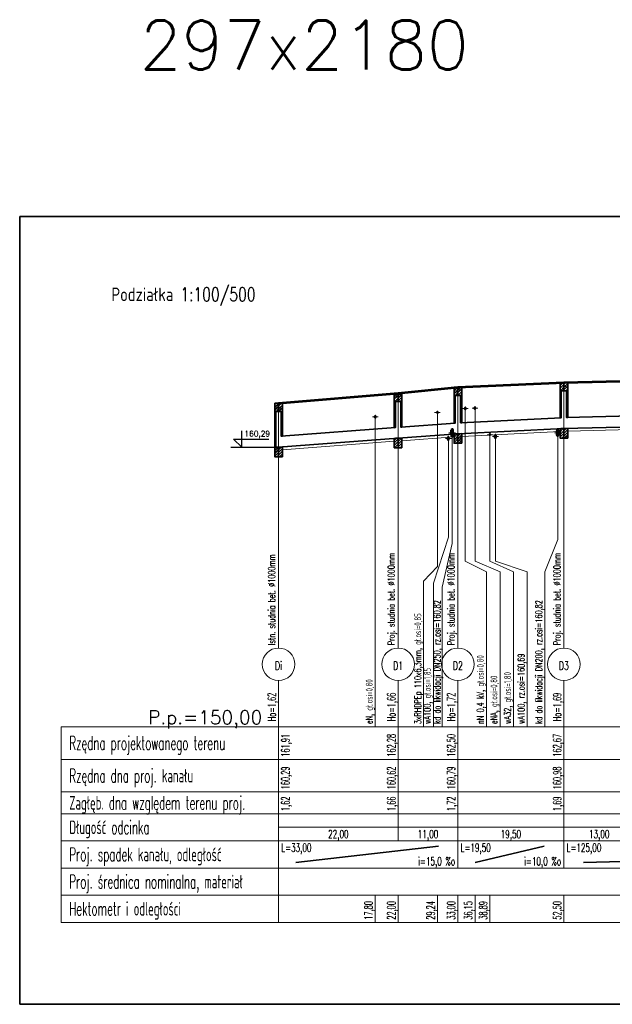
# Model space of a CAD drawing. Header units: millimetres. Extents: x 7.8 to 19, y -49.2 to -24.4.
# Tile 1 of 30: x 7.802 to 8.02, y -24.748 to -24.385. Entities that reach past the tile are written whole.
import ezdxf
from ezdxf.enums import TextEntityAlignment as Align

# ---------------------------------------------------------------- set-up
doc = ezdxf.new("R2010")
doc.units = ezdxf.units.MM
doc.linetypes.add('DASHED', pattern=[0.75, 0.5, -0.25])
doc.layers.get('0').update_dxf_attribs({"lineweight": 13})
for name, color, linetype, lineweight in [('CIENKA', 7, 'Continuous', 15), ('CIENKA2', 1, 'Continuous', 25), ('CIENKA_PRZERYWANA', 7, 'DASHED', 15), ('GRUBA', 3, 'Continuous', 53), ('SREDNIA', 2, 'Continuous', 35)]:
    doc.layers.add(name, color=color, linetype=linetype, lineweight=lineweight)
doc.styles.add('romans', font='romans.shx')

# ---------------------------------------------------------------- blocks, each defined once
blk = doc.blocks.new('*X2490')
at = {"layer": 'SREDNIA', "color": 2, "linetype": 'Continuous', "ltscale": 0.01}
for p, q in [((-0.00124, 0.11876), (-0.0014, 0.1186)), ((-0.00092, 0.11808), (-0.0014, 0.1176)), ((-0.0006, 0.1174), (-0.0014, 0.1166)), ((-0.0009, 0.1191), (-0.00124, 0.11876)), ((0, 0.119), (-0.00092, 0.11808)), ((-0.00029, 0.11671), (-0.0009, 0.1161)), ((0, 0.118), (-0.0006, 0.1174)), ((0, 0.117), (-0.00029, 0.11671))]:
    blk.add_line(p, q, dxfattribs=at)
blk = doc.blocks.new('*X2491')
at = {"layer": 'SREDNIA', "color": 2, "linetype": 'Continuous', "ltscale": 0.01}
for p, q in [((0.00003, 0.11903), (0, 0.119)), ((0.00035, 0.11835), (0, 0.118)), ((0.00067, 0.11767), (0, 0.117)), ((0.0001, 0.1191), (0.00003, 0.11903)), ((0.00099, 0.11699), (0.0001, 0.1161)), ((0.0011, 0.1191), (0.00035, 0.11835)), ((0.0014, 0.1184), (0.00067, 0.11767)), ((0.0014, 0.1174), (0.00099, 0.11699)), ((0.0013, 0.1163), (0.0011, 0.1161)), ((0.0014, 0.1164), (0.0013, 0.1163))]:
    blk.add_line(p, q, dxfattribs=at)
blk = doc.blocks.new('*X2492')
at = {"layer": 'SREDNIA', "color": 2, "linetype": 'Continuous', "ltscale": 0.01}
for p, q in [((0.04266, 0.12266), (0.0426, 0.1226)), ((0.04298, 0.12198), (0.0426, 0.1216)), ((0.0433, 0.1213), (0.0426, 0.1206)), ((0.0428, 0.1228), (0.04266, 0.12266)), ((0.04362, 0.12062), (0.0428, 0.1198)), ((0.0438, 0.1228), (0.04298, 0.12198)), ((0.044, 0.122), (0.0433, 0.1213)), ((0.044, 0.121), (0.04362, 0.12062)), ((0.04394, 0.11994), (0.0438, 0.1198)), ((0.044, 0.12), (0.04394, 0.11994))]:
    blk.add_line(p, q, dxfattribs=at)
blk = doc.blocks.new('*X2493')
at = {"layer": 'SREDNIA', "color": 2, "linetype": 'Continuous', "ltscale": 0.01}
for p, q in [((0.04425, 0.12225), (0.044, 0.122)), ((0.04457, 0.12157), (0.044, 0.121)), ((0.04489, 0.12089), (0.044, 0.12)), ((0.0448, 0.1228), (0.04425, 0.12225)), ((0.0454, 0.1224), (0.04457, 0.12157)), ((0.04521, 0.12021), (0.0448, 0.1198)), ((0.0454, 0.1214), (0.04489, 0.12089)), ((0.0454, 0.1204), (0.04521, 0.12021))]:
    blk.add_line(p, q, dxfattribs=at)
blk = doc.blocks.new('*X2494')
at = {"layer": 'SREDNIA', "color": 2, "linetype": 'Continuous', "ltscale": 0.01}
for p, q in [((0.06473, 0.12473), (0.0646, 0.1246)), ((0.06505, 0.12405), (0.0646, 0.1236)), ((0.06536, 0.12336), (0.0646, 0.1226)), ((0.065, 0.125), (0.06473, 0.12473)), ((0.066, 0.125), (0.06505, 0.12405)), ((0.066, 0.125), (0.06505, 0.12405)), ((0.066, 0.124), (0.06536, 0.12336)), ((0.06568, 0.12268), (0.065, 0.122)), ((0.066, 0.123), (0.06568, 0.12268))]:
    blk.add_line(p, q, dxfattribs=at)
blk = doc.blocks.new('*X2495')
at = {"layer": 'SREDNIA', "color": 2, "linetype": 'Continuous', "ltscale": 0.01}
for p, q in [((0.06632, 0.12432), (0.066, 0.124)), ((0.06664, 0.12364), (0.066, 0.123)), ((0.067, 0.125), (0.06632, 0.12432)), ((0.0674, 0.1244), (0.06664, 0.12364)), ((0.0674, 0.1234), (0.06695, 0.12295)), ((0.06695, 0.12295), (0.066, 0.122)), ((0.06695, 0.12295), (0.066, 0.122)), ((0.06727, 0.12227), (0.067, 0.122)), ((0.0674, 0.1224), (0.06727, 0.12227))]:
    blk.add_line(p, q, dxfattribs=at)
blk = doc.blocks.new('*X2496')
at = {"layer": 'SREDNIA', "color": 2, "linetype": 'Continuous', "ltscale": 0.01}
for p, q in [((0.10363, 0.12663), (0.1036, 0.1266)), ((0.10395, 0.12595), (0.1036, 0.1256)), ((0.10427, 0.12527), (0.1036, 0.1246)), ((0.1037, 0.1267), (0.10363, 0.12663)), ((0.10459, 0.12459), (0.1037, 0.1237)), ((0.1047, 0.1267), (0.10395, 0.12595)), ((0.105, 0.126), (0.10427, 0.12527)), ((0.105, 0.125), (0.10459, 0.12459)), ((0.1049, 0.1239), (0.1047, 0.1237)), ((0.105, 0.124), (0.1049, 0.1239))]:
    blk.add_line(p, q, dxfattribs=at)
blk = doc.blocks.new('*X2497')
at = {"layer": 'SREDNIA', "color": 2, "linetype": 'Continuous', "ltscale": 0.01}
for p, q in [((0.10522, 0.12622), (0.105, 0.126)), ((0.10554, 0.12554), (0.105, 0.125)), ((0.10586, 0.12486), (0.105, 0.124)), ((0.1057, 0.1267), (0.10522, 0.12622)), ((0.1064, 0.1264), (0.10554, 0.12554)), ((0.10618, 0.12418), (0.1057, 0.1237)), ((0.1064, 0.1254), (0.10586, 0.12486)), ((0.1064, 0.1244), (0.10618, 0.12418))]:
    blk.add_line(p, q, dxfattribs=at)
blk = doc.blocks.new('*X2534')
at = {"layer": 'SREDNIA', "color": 2, "linetype": 'Continuous', "ltscale": 0.01}
for p, q in [((-0.00139, 0.11561), (-0.001, 0.116)), ((-0.0014, 0.1156), (-0.00139, 0.11561)), ((-0.0014, 0.1146), (-0.00136, 0.11464)), ((-0.0014, 0.1136), (-0.00133, 0.11367)), ((-0.0014, 0.1126), (-0.0013, 0.1127)), ((-0.00136, 0.11464), (-0.001, 0.115)), ((-0.00133, 0.11367), (-0.001, 0.114)), ((-0.0013, 0.1127), (-0.001, 0.113)), ((-0.0014, 0.1116), (-0.00127, 0.11173)), ((-0.0014, 0.1106), (-0.00124, 0.11076)), ((-0.0014, 0.1096), (-0.00121, 0.10979)), ((-0.0014, 0.1086), (-0.00118, 0.10882)), ((-0.00127, 0.11173), (-0.001, 0.112)), ((-0.00124, 0.11076), (-0.001, 0.111)), ((-0.00121, 0.10979), (-0.001, 0.11)), ((-0.00118, 0.10882), (-0.001, 0.109)), ((-0.0014, 0.1076), (-0.00115, 0.10785)), ((-0.0014, 0.1066), (-0.00112, 0.10688)), ((-0.0014, 0.1056), (-0.00109, 0.10591)), ((-0.00115, 0.10785), (-0.001, 0.108)), ((-0.00112, 0.10688), (-0.001, 0.107)), ((-0.00109, 0.10591), (-0.001, 0.106)), ((-0.0014, 0.1046), (-0.00106, 0.10494)), ((-0.0014, 0.1036), (-0.00103, 0.10397)), ((-0.0014, 0.1026), (-0.001, 0.103)), ((-0.00112, 0.10188), (-0.0014, 0.1016)), ((-0.0008, 0.1022), (-0.00112, 0.10188)), ((-0.00106, 0.10494), (-0.001, 0.105)), ((-0.00103, 0.10397), (-0.001, 0.104)), ((-0.001, 0.103), (-0.001, 0.103)), ((-0.0001, 0.1029), (-0.0008, 0.1022)), ((0, 0.102), (-0.00058, 0.10142)), ((-0.00125, 0.10075), (-0.0014, 0.1006)), ((-0.00137, 0.09963), (-0.0014, 0.0996)), ((-0.00036, 0.10064), (-0.00137, 0.09963)), ((-0.00058, 0.10142), (-0.00125, 0.10075)), ((-0.00013, 0.09987), (-0.0006, 0.0994)), ((0, 0.101), (-0.00036, 0.10064)), ((0, 0.1), (-0.00013, 0.09987))]:
    blk.add_line(p, q, dxfattribs=at)
blk = doc.blocks.new('*X2535')
at = {"layer": 'SREDNIA', "color": 2, "linetype": 'Continuous', "ltscale": 0.01}
for p, q in [((0.001, 0.116), (0.0011, 0.1161)), ((0.00137, 0.11537), (0.001, 0.115)), ((0.00132, 0.11432), (0.001, 0.114)), ((0.00128, 0.11328), (0.001, 0.113)), ((0.0014, 0.1124), (0.00123, 0.11223)), ((0.0014, 0.1134), (0.00128, 0.11328)), ((0.0014, 0.1144), (0.00132, 0.11432)), ((0.0014, 0.1154), (0.00137, 0.11537)), ((0.00123, 0.11223), (0.001, 0.112)), ((0.00118, 0.11118), (0.001, 0.111)), ((0.00114, 0.11014), (0.001, 0.11)), ((0.00109, 0.10909), (0.001, 0.109)), ((0.0014, 0.1094), (0.00109, 0.10909)), ((0.0014, 0.1104), (0.00114, 0.11014)), ((0.0014, 0.1114), (0.00118, 0.11118)), ((0.00105, 0.10805), (0.001, 0.108)), ((0.0014, 0.1074), (0.001, 0.107)), ((0.001, 0.107), (0.001, 0.107)), ((0.0014, 0.1084), (0.00105, 0.10805))]:
    blk.add_line(p, q, dxfattribs=at)
blk = doc.blocks.new('*X2536')
at = {"layer": 'SREDNIA', "color": 2, "linetype": 'Continuous', "ltscale": 0.01}
for p, q in [((0, 0.102), (0.00026, 0.10226)), ((0, 0.101), (0.00054, 0.10154)), ((0.00026, 0.10226), (0.0009, 0.1029)), ((0.00054, 0.10154), (0.00109, 0.10209)), ((0.00109, 0.10209), (0.0011, 0.1021)), ((0.0011, 0.1021), (0.0014, 0.1024)), ((0, 0.1), (0.00083, 0.10083)), ((0.0004, 0.0994), (0.00111, 0.10011)), ((0.00083, 0.10083), (0.00119, 0.10119)), ((0.00111, 0.10011), (0.0013, 0.1003)), ((0.00119, 0.10119), (0.0012, 0.1012)), ((0.0012, 0.1012), (0.0014, 0.1014)), ((0.0013, 0.1003), (0.0014, 0.1004)), ((0.0013, 0.1003), (0.0013, 0.1003))]:
    blk.add_line(p, q, dxfattribs=at)
blk = doc.blocks.new('*X2537')
at = {"layer": 'SREDNIA', "color": 2, "linetype": 'Continuous', "ltscale": 0.01}
for p, q in [((0.0426, 0.1196), (0.0428, 0.1198)), ((0.04297, 0.11897), (0.0426, 0.1186)), ((0.04292, 0.11792), (0.0426, 0.1176)), ((0.04288, 0.11688), (0.0426, 0.1166)), ((0.043, 0.116), (0.04284, 0.11584)), ((0.043, 0.117), (0.04288, 0.11688)), ((0.043, 0.118), (0.04292, 0.11792)), ((0.043, 0.119), (0.04297, 0.11897)), ((0.04284, 0.11584), (0.0426, 0.1156)), ((0.04279, 0.11479), (0.0426, 0.1146)), ((0.04275, 0.11375), (0.0426, 0.1136)), ((0.04271, 0.11271), (0.0426, 0.1126)), ((0.043, 0.113), (0.04271, 0.11271)), ((0.043, 0.114), (0.04275, 0.11375)), ((0.043, 0.115), (0.04279, 0.11479)), ((0.04266, 0.11166), (0.0426, 0.1116)), ((0.04262, 0.11062), (0.0426, 0.1106)), ((0.043, 0.111), (0.04262, 0.11062)), ((0.043, 0.112), (0.04266, 0.11166))]:
    blk.add_line(p, q, dxfattribs=at)
blk = doc.blocks.new('*X2538')
at = {"layer": 'SREDNIA', "color": 2, "linetype": 'Continuous', "ltscale": 0.01}
for p, q in [((0.0426, 0.1056), (0.04298, 0.10598)), ((0.04387, 0.10587), (0.04285, 0.10485)), ((0.04313, 0.10613), (0.04298, 0.10598)), ((0.0432, 0.1062), (0.04313, 0.10613)), ((0.044, 0.106), (0.04387, 0.10587)), ((0.0426, 0.1046), (0.04285, 0.10485)), ((0.0426, 0.1036), (0.04272, 0.10372)), ((0.044, 0.104), (0.0427, 0.1027)), ((0.0432, 0.1042), (0.04272, 0.10372)), ((0.044, 0.105), (0.0432, 0.1042)), ((0.044, 0.103), (0.0437, 0.1027))]:
    blk.add_line(p, q, dxfattribs=at)
blk = doc.blocks.new('*X2539')
at = {"layer": 'SREDNIA', "color": 2, "linetype": 'Continuous', "ltscale": 0.01}
for p, q in [((0.04538, 0.11938), (0.045, 0.119)), ((0.04534, 0.11834), (0.045, 0.118)), ((0.04529, 0.11729), (0.045, 0.117)), ((0.04525, 0.11625), (0.045, 0.116)), ((0.0454, 0.1164), (0.04525, 0.11625)), ((0.0454, 0.1174), (0.04529, 0.11729)), ((0.0454, 0.1184), (0.04534, 0.11834)), ((0.0454, 0.1194), (0.04538, 0.11938)), ((0.04521, 0.11521), (0.045, 0.115)), ((0.04516, 0.11416), (0.045, 0.114)), ((0.04512, 0.11312), (0.045, 0.113)), ((0.0454, 0.1124), (0.04508, 0.11208)), ((0.0454, 0.1134), (0.04512, 0.11312)), ((0.0454, 0.1144), (0.04516, 0.11416)), ((0.0454, 0.1154), (0.04521, 0.11521)), ((0.04508, 0.11208), (0.045, 0.112)), ((0.04503, 0.11103), (0.045, 0.111)), ((0.0454, 0.1114), (0.04503, 0.11103)), ((0.0454, 0.1104), (0.0453, 0.1103))]:
    blk.add_line(p, q, dxfattribs=at)
blk = doc.blocks.new('*X2540')
at = {"layer": 'SREDNIA', "color": 2, "linetype": 'Continuous', "ltscale": 0.01}
for p, q in [((0.044, 0.106), (0.04406, 0.10606)), ((0.044, 0.105), (0.04434, 0.10534)), ((0.04406, 0.10606), (0.0442, 0.1062)), ((0.04434, 0.10534), (0.04502, 0.10602)), ((0.04463, 0.10463), (0.04512, 0.10512)), ((0.04502, 0.10602), (0.04503, 0.10603)), ((0.04503, 0.10603), (0.04529, 0.10629)), ((0.04512, 0.10512), (0.04513, 0.10513)), ((0.04513, 0.10513), (0.0454, 0.1054)), ((0.044, 0.104), (0.04463, 0.10463)), ((0.044, 0.103), (0.04491, 0.10391)), ((0.0447, 0.1027), (0.0452, 0.1032)), ((0.04491, 0.10391), (0.04523, 0.10423)), ((0.0452, 0.1032), (0.04533, 0.10333)), ((0.04523, 0.10423), (0.0454, 0.1044)), ((0.04523, 0.10423), (0.04523, 0.10423)), ((0.04533, 0.10333), (0.0454, 0.1034)), ((0.04533, 0.10333), (0.04533, 0.10333))]:
    blk.add_line(p, q, dxfattribs=at)
blk = doc.blocks.new('*X2541')
at = {"layer": 'SREDNIA', "color": 2, "linetype": 'Continuous', "ltscale": 0.01}
for p, q in [((0.065, 0.122), (0.0646, 0.1216)), ((0.0646, 0.1216), (0.065, 0.122)), ((0.06496, 0.12096), (0.0646, 0.1206)), ((0.06492, 0.11992), (0.0646, 0.1196)), ((0.065, 0.12), (0.06492, 0.11992)), ((0.065, 0.121), (0.06496, 0.12096)), ((0.06488, 0.11888), (0.0646, 0.1186)), ((0.06484, 0.11784), (0.0646, 0.1176)), ((0.0648, 0.1168), (0.0646, 0.1166)), ((0.065, 0.116), (0.06476, 0.11576)), ((0.065, 0.117), (0.0648, 0.1168)), ((0.065, 0.118), (0.06484, 0.11784)), ((0.065, 0.119), (0.06488, 0.11888)), ((0.06476, 0.11576), (0.0646, 0.1156)), ((0.06472, 0.11472), (0.0646, 0.1146)), ((0.06468, 0.11368), (0.0646, 0.1136)), ((0.06463, 0.11263), (0.0646, 0.1126)), ((0.065, 0.113), (0.06463, 0.11263)), ((0.065, 0.114), (0.06468, 0.11368)), ((0.065, 0.115), (0.06472, 0.11472)), ((0.065, 0.112), (0.06476, 0.11176))]:
    blk.add_line(p, q, dxfattribs=at)
blk = doc.blocks.new('*X2542')
at = {"layer": 'SREDNIA', "color": 2, "linetype": 'Continuous', "ltscale": 0.01}
for p, q in [((0.0646, 0.1076), (0.06475, 0.10775)), ((0.0646, 0.1066), (0.0649, 0.1069)), ((0.0646, 0.1056), (0.06477, 0.10577)), ((0.06543, 0.10643), (0.06477, 0.10577)), ((0.066, 0.106), (0.06477, 0.10477)), ((0.06584, 0.10784), (0.0649, 0.1069)), ((0.066, 0.107), (0.06543, 0.10643)), ((0.06585, 0.10785), (0.06584, 0.10784)), ((0.0646, 0.1046), (0.06463, 0.10463)), ((0.06477, 0.10477), (0.06463, 0.10463)), ((0.066, 0.105), (0.06535, 0.10435))]:
    blk.add_line(p, q, dxfattribs=at)
blk = doc.blocks.new('*X2543')
at = {"layer": 'SREDNIA', "color": 2, "linetype": 'Continuous', "ltscale": 0.01}
for p, q in [((0.06738, 0.12138), (0.067, 0.121)), ((0.06733, 0.12033), (0.067, 0.12)), ((0.0674, 0.1204), (0.06733, 0.12033)), ((0.0674, 0.1214), (0.06738, 0.12138)), ((0.06729, 0.11929), (0.067, 0.119)), ((0.06725, 0.11825), (0.067, 0.118)), ((0.06721, 0.11721), (0.067, 0.117)), ((0.06717, 0.11617), (0.067, 0.116)), ((0.0674, 0.1164), (0.06717, 0.11617)), ((0.0674, 0.1174), (0.06721, 0.11721)), ((0.0674, 0.1184), (0.06725, 0.11825)), ((0.0674, 0.1194), (0.06729, 0.11929)), ((0.06713, 0.11513), (0.067, 0.115)), ((0.06709, 0.11409), (0.067, 0.114)), ((0.06705, 0.11305), (0.067, 0.113)), ((0.0674, 0.1124), (0.067, 0.112)), ((0.0674, 0.1134), (0.06705, 0.11305)), ((0.0674, 0.1144), (0.06709, 0.11409)), ((0.0674, 0.1154), (0.06713, 0.11513)), ((0.067, 0.112), (0.067, 0.112))]:
    blk.add_line(p, q, dxfattribs=at)
blk = doc.blocks.new('*X2544')
at = {"layer": 'SREDNIA', "color": 2, "linetype": 'Continuous', "ltscale": 0.01}
for p, q in [((0.066, 0.107), (0.06624, 0.10724)), ((0.066, 0.106), (0.06653, 0.10653)), ((0.066, 0.105), (0.06681, 0.10581)), ((0.06624, 0.10724), (0.06685, 0.10785)), ((0.06653, 0.10653), (0.06709, 0.10709)), ((0.06681, 0.10581), (0.06719, 0.10619)), ((0.06709, 0.10709), (0.0674, 0.1074)), ((0.06709, 0.10709), (0.06709, 0.10709)), ((0.0671, 0.1051), (0.06729, 0.10529)), ((0.06719, 0.10619), (0.0674, 0.1064)), ((0.06719, 0.10619), (0.06719, 0.10619)), ((0.06729, 0.10529), (0.0674, 0.1054)), ((0.06729, 0.10529), (0.06729, 0.10529)), ((0.06635, 0.10435), (0.0671, 0.1051)), ((0.06735, 0.10435), (0.06739, 0.10439)), ((0.06739, 0.10439), (0.0674, 0.1044)), ((0.06739, 0.10439), (0.06739, 0.10439)), ((0.06739, 0.10439), (0.06739, 0.10439))]:
    blk.add_line(p, q, dxfattribs=at)
blk = doc.blocks.new('*X2545')
at = {"layer": 'SREDNIA', "color": 2, "linetype": 'Continuous', "ltscale": 0.01}
for p, q in [((0.1036, 0.1236), (0.1037, 0.1237)), ((0.10397, 0.12297), (0.1036, 0.1226)), ((0.10393, 0.12193), (0.1036, 0.1216)), ((0.10389, 0.12089), (0.1036, 0.1206)), ((0.10385, 0.11985), (0.1036, 0.1196)), ((0.104, 0.12), (0.10385, 0.11985)), ((0.104, 0.121), (0.10389, 0.12089)), ((0.104, 0.122), (0.10393, 0.12193)), ((0.104, 0.123), (0.10397, 0.12297)), ((0.1038, 0.1188), (0.1036, 0.1186)), ((0.10376, 0.11776), (0.1036, 0.1176)), ((0.10372, 0.11672), (0.1036, 0.1166)), ((0.104, 0.116), (0.10368, 0.11568)), ((0.104, 0.117), (0.10372, 0.11672)), ((0.104, 0.118), (0.10376, 0.11776)), ((0.104, 0.119), (0.1038, 0.1188)), ((0.10368, 0.11568), (0.1036, 0.1156)), ((0.10364, 0.11464), (0.1036, 0.1146)), ((0.104, 0.115), (0.10364, 0.11464)), ((0.104, 0.114), (0.10374, 0.11374))]:
    blk.add_line(p, q, dxfattribs=at)
blk = doc.blocks.new('*X2546')
at = {"layer": 'SREDNIA', "color": 2, "linetype": 'Continuous', "ltscale": 0.01}
for p, q in [((0.1036, 0.1096), (0.10374, 0.10974)), ((0.1036, 0.1086), (0.1039, 0.1089)), ((0.10479, 0.10979), (0.1039, 0.1089)), ((0.105, 0.109), (0.10447, 0.10847)), ((0.1048, 0.1098), (0.10479, 0.10979)), ((0.1036, 0.1076), (0.10377, 0.10777)), ((0.1036, 0.1066), (0.10364, 0.10664)), ((0.1038, 0.1068), (0.10364, 0.10664)), ((0.10447, 0.10847), (0.10377, 0.10777)), ((0.105, 0.108), (0.1038, 0.1068)), ((0.105, 0.107), (0.1043, 0.1063))]:
    blk.add_line(p, q, dxfattribs=at)
blk = doc.blocks.new('*X2547')
at = {"layer": 'SREDNIA', "color": 2, "linetype": 'Continuous', "ltscale": 0.01}
for p, q in [((0.10639, 0.12339), (0.106, 0.123)), ((0.1064, 0.1234), (0.10639, 0.12339)), ((0.10635, 0.12235), (0.106, 0.122)), ((0.1063, 0.1213), (0.106, 0.121)), ((0.10626, 0.12026), (0.106, 0.12)), ((0.1064, 0.1204), (0.10626, 0.12026)), ((0.1064, 0.1214), (0.1063, 0.1213)), ((0.1064, 0.1224), (0.10635, 0.12235)), ((0.10622, 0.11922), (0.106, 0.119)), ((0.10618, 0.11818), (0.106, 0.118)), ((0.10613, 0.11713), (0.106, 0.117)), ((0.10609, 0.11609), (0.106, 0.116)), ((0.1064, 0.1164), (0.10609, 0.11609)), ((0.1064, 0.1174), (0.10613, 0.11713)), ((0.1064, 0.1184), (0.10618, 0.11818)), ((0.1064, 0.1194), (0.10622, 0.11922)), ((0.10605, 0.11505), (0.106, 0.115)), ((0.10601, 0.11401), (0.106, 0.114)), ((0.1064, 0.1144), (0.10601, 0.11401)), ((0.1064, 0.1154), (0.10605, 0.11505))]:
    blk.add_line(p, q, dxfattribs=at)
blk = doc.blocks.new('*X2548')
at = {"layer": 'SREDNIA', "color": 2, "linetype": 'Continuous', "ltscale": 0.01}
for p, q in [((0.105, 0.109), (0.10523, 0.10923)), ((0.10523, 0.10923), (0.1058, 0.1098)), ((0.10551, 0.10851), (0.10608, 0.10908)), ((0.10608, 0.10908), (0.1064, 0.1094)), ((0.10608, 0.10908), (0.10608, 0.10908)), ((0.105, 0.108), (0.10551, 0.10851)), ((0.105, 0.107), (0.1058, 0.1078)), ((0.1053, 0.1063), (0.10609, 0.10709)), ((0.1058, 0.1078), (0.10618, 0.10818)), ((0.10609, 0.10709), (0.10629, 0.10729)), ((0.10618, 0.10818), (0.10619, 0.10819)), ((0.10619, 0.10819), (0.1064, 0.1084)), ((0.10629, 0.10729), (0.1064, 0.1074)), ((0.10629, 0.10729), (0.10629, 0.10729)), ((0.1063, 0.1063), (0.10637, 0.10637)), ((0.10637, 0.10637), (0.10639, 0.10639)), ((0.10639, 0.10639), (0.1064, 0.1064)), ((0.10639, 0.10639), (0.10639, 0.10639))]:
    blk.add_line(p, q, dxfattribs=at)

msp = doc.modelspace()

# ---------------------------------------------------------------- linework, layer by layer
for p, q in [((7.95926, -24.57563), (7.95374, -24.59261)), ((7.96068, -24.57803), (7.95694, -24.59412)), ((7.95526, -24.58646), (7.9501, -24.59187)), ((7.9501, -24.59187), (7.9501, -24.64546)), ((7.95374, -24.59261), (7.95374, -24.64546)), ((7.95694, -24.59412), (7.95694, -24.64546))]:
    msp.add_line(p, q)
at = {"layer": 'CIENKA', "color": 7, "linetype": 'Continuous', "ltscale": 0.01}
for p, q in [((8.00178, -24.61646), (8.00178, -24.51876)), ((7.94078, -24.61646), (7.94078, -24.52266)), ((7.96278, -24.61646), (7.96278, -24.52046)), ((7.89678, -24.61646), (7.89678, -24.52636)), ((7.95421, -24.52971), (7.95631, -24.52971)), ((7.95526, -24.52971), (7.95526, -24.58446)), ((7.96443, -24.52834), (7.96653, -24.52834)), ((7.96548, -24.52834), (7.96548, -24.58446)), ((7.96803, -24.52818), (7.97013, -24.52818)), ((7.96908, -24.52818), (7.96908, -24.58446)), ((7.93133, -24.53136), (7.93343, -24.53136)), ((7.93238, -24.53136), (7.93238, -24.58446)), ((7.95943, -24.53726), (7.96193, -24.53726)), ((7.96068, -24.53726), (7.96068, -24.57803)), ((7.9983, -24.53726), (8.0007, -24.53726)), ((7.9995, -24.53726), (7.9995, -24.57649)), ((7.95816, -24.53931), (7.96036, -24.53931)), ((7.95926, -24.53931), (7.95926, -24.57563)), ((7.97353, -24.53794), (7.97559, -24.53794)), ((7.97456, -24.53794), (7.97456, -24.58446)), ((7.97548, -24.53856), (7.97768, -24.53856)), ((7.97658, -24.53856), (7.97658, -24.58446)), ((7.99478, -24.58846), (7.9995, -24.57649)), ((7.93238, -24.58846), (7.93238, -24.58446)), ((7.95526, -24.58646), (7.95526, -24.58446)), ((7.97328, -24.58846), (7.96548, -24.58446)), ((7.97828, -24.58846), (7.96908, -24.58446)), ((7.98328, -24.58846), (7.97456, -24.58446)), ((7.98828, -24.58846), (7.97658, -24.58446)), ((7.93238, -24.58846), (7.93238, -24.64546)), ((7.97328, -24.58846), (7.97328, -24.64546)), ((7.97828, -24.58846), (7.97828, -24.64546)), ((7.98328, -24.58846), (7.98328, -24.64546)), ((7.98828, -24.58846), (7.98828, -24.64546)), ((7.99478, -24.58846), (7.99478, -24.64546)), ((7.89678, -24.64546), (7.89678, -24.62846)), ((7.94078, -24.64546), (7.94078, -24.62846)), ((7.96278, -24.64546), (7.96278, -24.62846)), ((8.00178, -24.64546), (8.00178, -24.62846)), ((7.81678, -24.65746), (7.81678, -24.64546)), ((7.81678, -24.64546), (7.89678, -24.64546)), ((7.89678, -24.65746), (7.89678, -24.64546)), ((7.89678, -24.64546), (8.25178, -24.64546)), ((7.94078, -24.65746), (7.94078, -24.64546)), ((7.96278, -24.65746), (7.96278, -24.64546)), ((8.00178, -24.65746), (8.00178, -24.64546)), ((7.81678, -24.65746), (7.89678, -24.65746)), ((7.81678, -24.66946), (7.81678, -24.65746)), ((7.89678, -24.65746), (8.25178, -24.65746)), ((7.89678, -24.66946), (7.89678, -24.65746)), ((7.94078, -24.66946), (7.94078, -24.65746)), ((7.96278, -24.66946), (7.96278, -24.65746)), ((8.00178, -24.66946), (8.00178, -24.65746)), ((7.81678, -24.66946), (7.89678, -24.66946)), ((7.81678, -24.67746), (7.81678, -24.66946)), ((7.89678, -24.66946), (8.25178, -24.66946)), ((7.89678, -24.67746), (7.89678, -24.66946)), ((7.94078, -24.67746), (7.94078, -24.66946)), ((7.96278, -24.67746), (7.96278, -24.66946)), ((8.00178, -24.67746), (8.00178, -24.66946)), ((7.81678, -24.67746), (7.89678, -24.67746)), ((7.81678, -24.68746), (7.81678, -24.67746)), ((7.89678, -24.67746), (8.25178, -24.67746)), ((7.89678, -24.68746), (7.89678, -24.67746)), ((7.94078, -24.68746), (7.94078, -24.67746)), ((7.96278, -24.68746), (7.96278, -24.67746)), ((8.00178, -24.68746), (8.00178, -24.67746)), ((7.89678, -24.68246), (8.25178, -24.68246)), ((7.81678, -24.68746), (7.89678, -24.68746)), ((7.81678, -24.69746), (7.81678, -24.68746)), ((7.89678, -24.68746), (8.25178, -24.68746)), ((7.89678, -24.69746), (7.89678, -24.68746)), ((7.96278, -24.69746), (7.96278, -24.68746)), ((8.00178, -24.69746), (8.00178, -24.68746)), ((7.81678, -24.69746), (7.89678, -24.69746)), ((7.81678, -24.70746), (7.81678, -24.69746)), ((7.89678, -24.69746), (8.25178, -24.69746)), ((7.89678, -24.70746), (7.89678, -24.69746)), ((7.81678, -24.70746), (7.89678, -24.70746)), ((7.81678, -24.71746), (7.81678, -24.70746)), ((7.89678, -24.70746), (8.25178, -24.70746)), ((7.89678, -24.71746), (7.89678, -24.70746)), ((7.89678, -24.71746), (7.89678, -24.70746)), ((7.89678, -24.71746), (7.89678, -24.70746)), ((7.93238, -24.71746), (7.93238, -24.70746)), ((7.94078, -24.71746), (7.94078, -24.70746)), ((7.95526, -24.71746), (7.95526, -24.70746)), ((7.96278, -24.71746), (7.96278, -24.70746)), ((7.96908, -24.71746), (7.96908, -24.70746)), ((7.97456, -24.71746), (7.97456, -24.70746)), ((8.00178, -24.71746), (8.00178, -24.70746)), ((7.81678, -24.71746), (7.89678, -24.71746)), ((7.89678, -24.71746), (8.25178, -24.71746))]:
    msp.add_line(p, q, dxfattribs=at)
for centre, start, end in [((7.89678, -24.62246), 90, 270), ((7.89678, -24.62246), 270, 90), ((7.94078, -24.62246), 90, 270), ((7.94078, -24.62246), 270, 90), ((7.96278, -24.62246), 90, 270), ((7.96278, -24.62246), 270, 90), ((8.00178, -24.62246), 90, 270), ((8.00178, -24.62246), 270, 90)]:
    msp.add_arc(centre, 0.006, start, end, dxfattribs=at)
at = {"layer": 'CIENKA2', "color": 1, "linetype": 'Continuous', "ltscale": 0.01}
for p, q in [((7.88322, -24.54256), (7.88322, -24.53656)), ((7.88322, -24.54256), (7.88022, -24.53956)), ((7.88022, -24.53956), (7.89322, -24.53956)), ((7.87922, -24.54256), (7.89578, -24.54256))]:
    msp.add_line(p, q, dxfattribs=at)
at = {"layer": 'CIENKA_PRZERYWANA', "color": 7, "linetype": 'DASHED', "ltscale": 0.01}
for p, q in [((7.96418, -24.53854), (8.00038, -24.53673)), ((8.00318, -24.53662), (8.02638, -24.53604)), ((7.89818, -24.54345), (7.93938, -24.54036)), ((7.94218, -24.54015), (7.96138, -24.53871))]:
    msp.add_line(p, q, dxfattribs=at)
at = {"layer": 'GRUBA', "color": 3, "linetype": 'Continuous', "ltscale": 0.01}
for p, q in [((7.96278, -24.52046), (8.00178, -24.51876)), ((8.00178, -24.51876), (8.02778, -24.51816)), ((7.89678, -24.52636), (7.94078, -24.52266)), ((7.94078, -24.52266), (7.96278, -24.52046)), ((7.95521, -24.52991), (7.95521, -24.52951)), ((7.95531, -24.52991), (7.95531, -24.52951)), ((7.96543, -24.52854), (7.96543, -24.52814)), ((7.96553, -24.52854), (7.96553, -24.52814)), ((7.96903, -24.52838), (7.96903, -24.52798)), ((7.96913, -24.52838), (7.96913, -24.52798)), ((7.93233, -24.53156), (7.93233, -24.53116)), ((7.93243, -24.53156), (7.93243, -24.53116)), ((7.96043, -24.53826), (7.96043, -24.53626)), ((7.96093, -24.53826), (7.96093, -24.53626)), ((7.97453, -24.53807), (7.97453, -24.53782)), ((7.97459, -24.53807), (7.97459, -24.53782)), ((7.9993, -24.53806), (7.9993, -24.53646)), ((7.9997, -24.53806), (7.9997, -24.53646)), ((7.95916, -24.53971), (7.95916, -24.53891)), ((7.95936, -24.53971), (7.95936, -24.53891)), ((7.97648, -24.53896), (7.97648, -24.53816)), ((7.97668, -24.53896), (7.97668, -24.53816))]:
    msp.add_line(p, q, dxfattribs=at)
for centre, radius, start, end in [((7.95526, -24.52951), 0.00005, 0, 180), ((7.95526, -24.52991), 0.00005, 180, 0), ((7.96548, -24.52814), 0.00005, 0, 180), ((7.96548, -24.52854), 0.00005, 180, 0), ((7.96908, -24.52798), 0.00005, 0, 180), ((7.96908, -24.52838), 0.00005, 180, 0), ((7.93238, -24.53116), 0.00005, 0, 180), ((7.93238, -24.53156), 0.00005, 180, 0), ((7.96068, -24.53626), 0.00025, 0, 180), ((7.97456, -24.53782), 0.000032, 0, 180), ((7.9995, -24.53646), 0.0002, 0, 180), ((7.95926, -24.53891), 0.0001, 0, 180), ((7.95926, -24.53971), 0.0001, 180, 0), ((7.96068, -24.53826), 0.00025, 180, 0), ((7.97456, -24.53807), 0.000032, 180, 0), ((7.97658, -24.53816), 0.0001, 0, 180), ((7.97658, -24.53896), 0.0001, 180, 0), ((7.9995, -24.53806), 0.0002, 180, 0)]:
    msp.add_arc(centre, radius, start, end, dxfattribs=at)
at = {"layer": 'SREDNIA', "color": 2, "linetype": 'Continuous', "ltscale": 0.01}
for p, q in [((7.80152, -24.45762), (9.97978, -24.45762)), ((7.80152, -24.74762), (7.80152, -24.45762)), ((7.96278, -24.52046), (8.00178, -24.51876)), ((8.00178, -24.51876), (8.02778, -24.51816)), ((7.89678, -24.52636), (7.94078, -24.52266)), ((7.94078, -24.52266), (7.96278, -24.52046)), ((7.94178, -24.53518), (7.96178, -24.53368)), ((7.96378, -24.53356), (8.00078, -24.53171)), ((8.00278, -24.53163), (8.02678, -24.53103)), ((7.89778, -24.53848), (7.93978, -24.53533)), ((7.94078, -24.53926), (7.96278, -24.53761)), ((7.96278, -24.53761), (8.00178, -24.53566)), ((8.00178, -24.53566), (8.02778, -24.53501)), ((7.89678, -24.54256), (7.94078, -24.53926)), ((7.90308, -24.69546), (7.95558, -24.68946)), ((7.96908, -24.69546), (7.99458, -24.68946)), ((8.00898, -24.69546), (8.24548, -24.68946)), ((7.80152, -24.74762), (9.97978, -24.74762))]:
    msp.add_line(p, q, dxfattribs=at)
at = {"layer": 'SREDNIA', "color": 2, "ltscale": 0.01}
for points in [[(8.00038, -24.51876), (8.00178, -24.51876), (8.00178, -24.52176), (8.00038, -24.52176), (8.00038, -24.51876)], [(8.00178, -24.51876), (8.00318, -24.51876), (8.00318, -24.52176), (8.00178, -24.52176), (8.00178, -24.51876)], [(7.93938, -24.52266), (7.94078, -24.52266), (7.94078, -24.52566), (7.93938, -24.52566), (7.93938, -24.52266)], [(7.94078, -24.52266), (7.94218, -24.52266), (7.94218, -24.52566), (7.94078, -24.52566), (7.94078, -24.52266)], [(7.96138, -24.52046), (7.96278, -24.52046), (7.96278, -24.52346), (7.96138, -24.52346), (7.96138, -24.52046)], [(7.96278, -24.52046), (7.96418, -24.52046), (7.96418, -24.52346), (7.96278, -24.52346), (7.96278, -24.52046)], [(8.00078, -24.52176), (8.00078, -24.53171), (8.00038, -24.53173), (8.00038, -24.52176), (8.00078, -24.52176)], [(8.00318, -24.52176), (8.00318, -24.53162), (8.00278, -24.53163), (8.00278, -24.52176), (8.00318, -24.52176)], [(7.89538, -24.52636), (7.89678, -24.52636), (7.89678, -24.52936), (7.89538, -24.52936), (7.89538, -24.52636)], [(7.89678, -24.52636), (7.89818, -24.52636), (7.89818, -24.52936), (7.89678, -24.52936), (7.89678, -24.52636)], [(7.93978, -24.52566), (7.93978, -24.53533), (7.93938, -24.53536), (7.93938, -24.52566), (7.93978, -24.52566)], [(7.94218, -24.52566), (7.94218, -24.53515), (7.94178, -24.53518), (7.94178, -24.52566), (7.94218, -24.52566)], [(7.96178, -24.52346), (7.96178, -24.53368), (7.96138, -24.53371), (7.96138, -24.52346), (7.96178, -24.52346)], [(7.96418, -24.52346), (7.96418, -24.53354), (7.96378, -24.53356), (7.96378, -24.52346), (7.96418, -24.52346)], [(7.89578, -24.52936), (7.89578, -24.54256), (7.89678, -24.54256), (7.89678, -24.54606), (7.89538, -24.54606), (7.89538, -24.52936), (7.89578, -24.52936)], [(7.89818, -24.52936), (7.89818, -24.53845), (7.89778, -24.53848), (7.89778, -24.52936), (7.89818, -24.52936)], [(7.96278, -24.53761), (7.96278, -24.54111), (7.96138, -24.54111), (7.96138, -24.53772), (7.96178, -24.53769), (7.96178, -24.53761), (7.96278, -24.53761)], [(7.96418, -24.54111), (7.96278, -24.54111), (7.96278, -24.53761), (7.96378, -24.53761), (7.96378, -24.53756), (7.96418, -24.53754), (7.96418, -24.54111)], [(8.00178, -24.53566), (8.00178, -24.53916), (8.00038, -24.53916), (8.00038, -24.53573), (8.00078, -24.53571), (8.00078, -24.53566), (8.00178, -24.53566)], [(8.00318, -24.53916), (8.00178, -24.53916), (8.00178, -24.53566), (8.00278, -24.53566), (8.00278, -24.53564), (8.00318, -24.53563), (8.00318, -24.53916)], [(7.94078, -24.53926), (7.94078, -24.54276), (7.93938, -24.54276), (7.93938, -24.53937), (7.93978, -24.53934), (7.93978, -24.53926), (7.94078, -24.53926)], [(7.94218, -24.54276), (7.94078, -24.54276), (7.94078, -24.53926), (7.94178, -24.53926), (7.94178, -24.53919), (7.94218, -24.53916), (7.94218, -24.54276)], [(7.89818, -24.54606), (7.89678, -24.54606), (7.89678, -24.54256), (7.89778, -24.54256), (7.89778, -24.54249), (7.89818, -24.54246), (7.89818, -24.54606)]]:
    msp.add_lwpolyline(points, dxfattribs=at)

# ---------------------------------------------------------------- block references
at = {"linetype": 'Continuous'}
for name in ['*X2496', '*X2497', '*X2492', '*X2493', '*X2494', '*X2495', '*X2545', '*X2547', '*X2490', '*X2491', '*X2537', '*X2539', '*X2541', '*X2543', '*X2534', '*X2535', '*X2542', '*X2544', '*X2546', '*X2548', '*X2538', '*X2540', '*X2536']:
    msp.add_blockref(name, (7.89678, -24.64546), dxfattribs=at)

# ---------------------------------------------------------------- texts
at = {"layer": 'CIENKA', "color": 7, "linetype": 'Continuous', "ltscale": 0.01, "style": 'romans', "width": 0.6}
for s, height, p in [('Istn. studnia bet. %%C1000mm', 0.0025, (7.89547, -24.61543)), ('Proj. studnia bet. %%C1000mm', 0.0025, (7.93947, -24.61543)), ('Proj. studnia bet. %%C1000mm', 0.0025, (7.96147, -24.61543)), ('Proj. studnia bet. %%C1000mm', 0.0025, (8.00047, -24.61543)), ('3xRHDPEp 110x6,3mm, gł.osi=0,85', 0.0025, (7.94927, -24.64446)), ('kd do likwidacji DN250, rz.osi=160,82', 0.0025, (7.95637, -24.64446)), ('kd do likwidacji DN200, rz.osi=160,82', 0.0025, (7.99378, -24.64446)), ('nN 0,4 kV, gł.osi=0,80', 0.0025, (7.97228, -24.64446)), ('wA100, rz.osi=160,69', 0.0025, (7.98728, -24.64446)), ('wA100, gł.osi=1,85', 0.0025, (7.95274, -24.64446)), ('eNA, gł.osi=0,80', 0.0025, (7.97728, -24.64446)), ('wA32, gł.osi=1,80', 0.0025, (7.98228, -24.64446)), ('eN, gł.osi=0,80', 0.0025, (7.93138, -24.64446)), ('Ho=1,62', 0.003, (7.89578, -24.64346)), ('Ho=1,66', 0.003, (7.93978, -24.64346)), ('Ho=1,72', 0.003, (7.96178, -24.64346)), ('Ho=1,69', 0.003, (8.00078, -24.64346))]:
    msp.add_text(s, height=height, rotation=90, dxfattribs=at).set_placement(p)
at = {"layer": 'CIENKA', "color": 7, "linetype": 'Continuous', "ltscale": 0.01, "style": 'romans', "width": 0.55}
for s, p in [('Rzędna projektowanego terenu', (7.81978, -24.65396)), ('Rzędna dna proj. kanału', (7.81978, -24.66596)), ('Zagłęb. dna względem terenu proj.', (7.81978, -24.67596)), ('Długość odcinka', (7.81978, -24.68496)), ('Proj. spadek kanału, odległość', (7.81978, -24.69496)), ('Proj. średnica nominalna, materiał', (7.81978, -24.70496)), ('Hektometr i odległości', (7.81978, -24.71496))]:
    msp.add_text(s, height=0.005, dxfattribs=at).set_placement(p)
at = {"layer": 'CIENKA2', "color": 1, "linetype": 'Continuous', "ltscale": 0.01, "style": 'romans'}
msp.add_text('160,29', height=0.002, dxfattribs=at).set_placement((7.88422, -24.53856))
at = {"layer": 'CIENKA2', "color": 1, "linetype": 'Continuous', "ltscale": 0.01, "style": 'romans', "width": 0.56}
for s, p in [('161,91', (7.90078, -24.65646)), ('162,28', (7.93978, -24.65646)), ('162,50', (7.96178, -24.65646)), ('162,67', (8.00078, -24.65646)), ('160,29', (7.90078, -24.66846)), ('160,62', (7.93978, -24.66846)), ('160,79', (7.96178, -24.66846)), ('160,98', (8.00078, -24.66846)), ('1,62', (7.90078, -24.67646)), ('1,66', (7.93978, -24.67646)), ('1,72', (7.96178, -24.67646)), ('1,69', (8.00078, -24.67646)), ('17,80', (7.93138, -24.71646)), ('22,00', (7.93978, -24.71646)), ('29,24', (7.95426, -24.71646)), ('33,00', (7.96178, -24.71646)), ('36,15', (7.96808, -24.71646)), ('38,89', (7.97356, -24.71646)), ('52,50', (8.00078, -24.71646))]:
    msp.add_text(s, height=0.003, rotation=90, dxfattribs=at).set_placement(p)
at = {"layer": 'CIENKA2', "color": 1, "linetype": 'Continuous', "ltscale": 0.01, "style": 'romans', "width": 0.65}
for s, p in [('22,00', (7.91878, -24.68646)), ('11,00', (7.95178, -24.68646)), ('19,50', (7.98228, -24.68646)), ('13,00', (8.01478, -24.68646))]:
    msp.add_text(s, height=0.003, dxfattribs=at).set_placement(p, align=Align.CENTER)
for s, p in [('L=33,00', (7.89778, -24.69146)), ('L=19,50', (7.96378, -24.69146)), ('L=125,00', (8.00278, -24.69146))]:
    msp.add_text(s, height=0.003, dxfattribs=at).set_placement(p)
at = {"layer": 'Defpoints', "color": 1, "linetype": 'Continuous', "lineweight": 40, "ltscale": 0.01, "style": 'romans'}
msp.add_text('297x2180', height=0.018, dxfattribs=at).set_placement((7.84566, -24.40349, 0.00091))
at = {"layer": 'GRUBA', "color": 3, "linetype": 'Continuous', "ltscale": 0.01, "style": 'romans'}
for s, height, width, p in [('Podziałka 1:100/500', 0.005, 0.75, (7.86178, -24.48878)), ('Di', 0.003, 0.7, (7.89678, -24.62446)), ('D1', 0.003, 0.7, (7.94078, -24.62446)), ('D2', 0.003, 0.7, (7.96278, -24.62446)), ('D3', 0.003, 0.7, (8.00178, -24.62446))]:
    msp.add_text(s, height=height, dxfattribs=dict(at, width=width)).set_placement(p, align=Align.CENTER)
msp.add_text('P.p.=150,00', height=0.005, dxfattribs=at).set_placement((7.89078, -24.64446), align=Align.RIGHT)
at = {"layer": 'SREDNIA', "color": 2, "linetype": 'Continuous', "ltscale": 0.01, "style": 'romans', "width": 0.65}
for s, p in [('i=15,0 %o', (7.96178, -24.69646)), ('i=10,0 %o', (8.00078, -24.69646))]:
    msp.add_text(s, height=0.003, dxfattribs=at).set_placement(p, align=Align.RIGHT)

doc.saveas('drawing.dxf')
